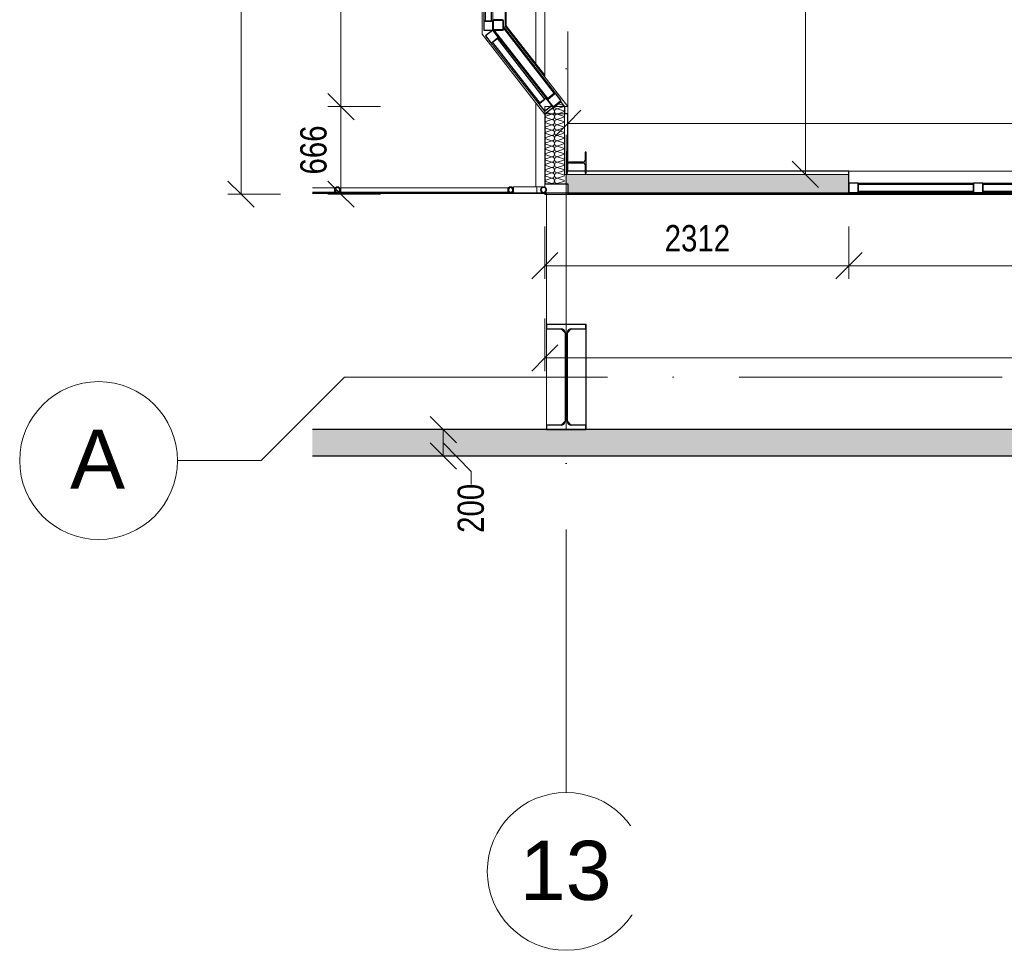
# Model space of a CAD drawing. Header units: millimetres. Extents: x 157133 to 260102, y -21587 to 34582.
# Tile 1 of 65: x 157615 to 165101, y 3392 to 10466. Entities that reach past the tile are written whole.
import ezdxf

# ---------------------------------------------------------------- set-up
doc = ezdxf.new("R2010")
doc.units = ezdxf.units.MM
for name, pattern in [('IMPORT-HP_01_CER_B', [800, 500, -100, 100, -100]), ('Osa', [2000, 1000, -500, 0, -500]), ('Čerchovaná 20mm', [3000, 2000, -500, 0, -500])]:
    doc.linetypes.add(name, pattern=pattern)
for name, color, linetype, lineweight in [('CA_IMPORTY18', 8, 'Continuous', 9), ('CA_KOTY', 3, 'Continuous', 9), ('CA_KOTY-100', 3, 'Continuous', 9), ('CA_OPLASTE18', 8, 'Continuous', 13), ('CA_OSY', 5, 'Osa', 9), ('CA_PODLAHA25', 7, 'Continuous', 13), ('CA_POHHRA25', 7, 'Continuous', 13), ('CA_REZY', 1, 'Continuous', 25), ('CA_SRAFY', 9, 'Continuous', 25), ('CA_TEXT35', 62, 'Continuous', 9)]:
    doc.layers.add(name, color=color, linetype=linetype, lineweight=lineweight)
doc.styles.add('Arial_2', font='arial.ttf', dxfattribs={"height": 450})
doc.styles.add('Arial_3', font='arial.ttf', dxfattribs={"width": 0.8, "height": 250})
doc.styles.add('Arial_4', font='arial.ttf', dxfattribs={"width": 0.8, "height": 200})
doc.dimstyles.new('HP_Přímá_-_2_5_mm_Ariel', dxfattribs={"dimscale": 304.8, "dimtxt": 255.06485, "dimasz": 0.656168, "dimexe": 0.328084, "dimexo": 0.0625, "dimgap": 0.164042, "dimtad": 1, "dimdec": 0, "dimzin": 0, "dimdsep": 46, "dimtxsty": 'Arial_3', "dimblk1": 'OBLIQUE', "dimblk2": 'OBLIQUE', "dimsah": 1, "dimcen": 0.09, "dimazin": 0, "dimtfac": 1, "dimtdec": 4, "dimtix": 1, "dimtmove": 0, "dimatfit": 3, "dimfxl": 2.296588, "dimfxlon": 1, "dimtvp": 1, "dimtfill": 1, "dimtolj": 1, "dimtzin": 0, "dimarcsym": 2})
doc.dimstyles.new('HP_Přímá_-_2_mm_Ariel_1-100', dxfattribs={"dimscale": 304.8, "dimtxt": 204.05188, "dimasz": 0.656168, "dimexe": 0.328084, "dimexo": 0.0625, "dimgap": 0.164042, "dimtad": 1, "dimdec": 0, "dimzin": 0, "dimdsep": 46, "dimtxsty": 'Arial_4', "dimblk1": 'OBLIQUE', "dimblk2": 'OBLIQUE', "dimsah": 1, "dimcen": 0.09, "dimazin": 0, "dimtfac": 1, "dimtdec": 4, "dimtix": 1, "dimtmove": 1, "dimatfit": 3, "dimfxl": 0.984252, "dimfxlon": 1, "dimtvp": 1, "dimtolj": 1, "dimtzin": 0, "dimarcsym": 2})
doc.dimstyles.new('HP_Přímá_-_2_mm_Ariel_1-100_1', dxfattribs={"dimscale": 304.8, "dimtxt": 204.05188, "dimasz": 0.656168, "dimexe": 0.328084, "dimexo": 0.0625, "dimgap": 0.164042, "dimtad": 1, "dimdec": 0, "dimzin": 0, "dimdsep": 46, "dimtxsty": 'Arial_4', "dimblk1": 'OBLIQUE', "dimblk2": 'OBLIQUE', "dimsah": 1, "dimcen": 0.09, "dimazin": 0, "dimtfac": 1, "dimtdec": 4, "dimtix": 1, "dimtmove": 0, "dimatfit": 3, "dimfxl": 0.984252, "dimfxlon": 1, "dimtvp": 1, "dimtolj": 1, "dimtzin": 0, "dimarcsym": 2})
doc.dimstyles.new('HP_Přímá_-_2_mm_Ariel_1-100_vnitřní_1', dxfattribs={"dimscale": 304.8, "dimtxt": 204.05188, "dimasz": 0.656168, "dimexe": 0, "dimexo": 0.0625, "dimgap": 0.164042, "dimtad": 1, "dimdec": 0, "dimzin": 0, "dimdsep": 46, "dimtxsty": 'Arial_4', "dimblk1": 'OBLIQUE', "dimblk2": 'OBLIQUE', "dimsah": 1, "dimcen": 0.09, "dimazin": 0, "dimtfac": 1, "dimtdec": 4, "dimtix": 1, "dimtmove": 0, "dimatfit": 3, "dimfxl": 0, "dimfxlon": 1, "dimtvp": 1, "dimtolj": 1, "dimtzin": 0, "dimarcsym": 2})

# ---------------------------------------------------------------- blocks, each defined once
blk = doc.blocks.new('Systémový panel - Panel prosklený_ 50mm-2431464-PŮDORYS _8_000 _ vestavek V7')
at = {"layer": 'CA_OPLASTE18', "lineweight": 25}
for p, q in [((447.5, 60), (-447.5, 60)), ((-447.5, 60), (-447.5, 10)), ((-447.5, 10), (447.5, 10)), ((447.5, 10), (447.5, 60))]:
    blk.add_line(p, q, dxfattribs=at)
blk = doc.blocks.new('Obdélníková příčel - 70_70mm-2431463-PŮDORYS _8_000 _ vestavek V7')
at = {"layer": 'CA_POHHRA25'}
for p, q in [((161142.8, 11351.2), (161142.8, 10456.2)), ((161212.8, 10456.2), (161212.8, 11351.2))]:
    blk.add_line(p, q, dxfattribs=at)
blk = doc.blocks.new('Obdélníková příčel - 70_70mm-2417867-PŮDORYS _8_000 _ vestavek V7')
at = {"layer": 'CA_POHHRA25', "lineweight": 25}
for p, q in [((-70, 0), (-70, -70)), ((0, 0), (-70, 0)), ((0, -70), (0, 0)), ((-70, -70), (0, -70))]:
    blk.add_line(p, q, dxfattribs=at)
blk = doc.blocks.new('Systémový panel - Panel prosklený_ 50mm-2531089-PŮDORYS _8_000 _ vestavek V7')
at = {"layer": 'CA_OPLASTE18', "lineweight": 25}
for p, q in [((292.9, 60), (-292.9, 60)), ((-292.9, 60), (-292.9, 10)), ((-292.9, 10), (292.9, 10)), ((292.9, 10), (292.9, 60))]:
    blk.add_line(p, q, dxfattribs=at)
blk = doc.blocks.new('Obdélníková příčel - 70_70mm-2531087-PŮDORYS _8_000 _ vestavek V7')
at = {"layer": 'CA_POHHRA25'}
for p, q in [((161200.7, 10287.9), (161561.4, 9826.3)), ((161616.6, 9869.4), (161255.9, 10331))]:
    blk.add_line(p, q, dxfattribs=at)
blk = doc.blocks.new('Obdélníková příčel - 70_70mm-2431587-PŮDORYS _8_000 _ vestavek V7')
at = {"layer": 'CA_POHHRA25', "lineweight": 25}
for p, q in [((-70, 0), (0, 0)), ((-70, -70), (-70, 0)), ((0, 0), (0, -70)), ((0, -70), (-70, -70))]:
    blk.add_line(p, q, dxfattribs=at)
blk = doc.blocks.new('Obdélníková příčel - 70_70mm-2431588-PŮDORYS _8_000 _ vestavek V7')
at = {"layer": 'CA_POHHRA25', "lineweight": 25}
for p, q in [((-70, 0), (-70, -70)), ((0, 0), (-70, 0)), ((0, -70), (0, 0)), ((-70, -70), (0, -70))]:
    blk.add_line(p, q, dxfattribs=at)
blk = doc.blocks.new('Systémový panel - Panel prosklený_ 50mm-2432619-PŮDORYS _8_000 _ vestavek V7')
at = {"layer": 'CA_OPLASTE18', "lineweight": 25}
for p, q in [((438.6, -10), (-438.6, -10)), ((-438.6, -10), (-438.6, -60)), ((-438.6, -60), (438.6, -60)), ((438.6, -60), (438.6, -10))]:
    blk.add_line(p, q, dxfattribs=at)
blk = doc.blocks.new('Obdélníková příčel - 70_70mm-2432617-PŮDORYS _8_000 _ vestavek V7')
at = {"layer": 'CA_POHHRA25'}
for p, q in [((163989.9, 9222.4), (164867, 9222.4)), ((164867, 9152.4), (163989.9, 9152.4))]:
    blk.add_line(p, q, dxfattribs=at)
blk = doc.blocks.new('Obdélníková příčel - 70_70mm-2423728-PŮDORYS _8_000 _ vestavek V7')
at = {"layer": 'CA_POHHRA25', "lineweight": 25}
for p, q in [((0, 70), (-70, 70)), ((-70, 70), (-70, 0)), ((0, 0), (0, 70)), ((-70, 0), (0, 0))]:
    blk.add_line(p, q, dxfattribs=at)
blk = doc.blocks.new('Obdélníková příčel - 70_70mm-2432564-PŮDORYS _8_000 _ vestavek V7')
at = {"layer": 'CA_POHHRA25', "lineweight": 25}
for p, q in [((-35, 0), (-35, 70)), ((-35, 70), (35, 70)), ((35, 0), (-35, 0)), ((35, 70), (35, 0))]:
    blk.add_line(p, q, dxfattribs=at)
blk = doc.blocks.new('ocelová kce final - 11542_003_OK-HALA_TaO-2_ET_AciS_2025-05-29_upr_dwg-2597525-PŮDORYS _8_000 _ vestavek V7')
at = {"layer": 'CA_IMPORTY18', "color": 57}
for p, q in [((161313, 12351.9), (161313, 10420.8)), ((161686, 9910.9), (161293, 10413.9)), ((161305.2, 10418.1), (161313, 10420.8)), ((161313, 10420.8), (161305.2, 10418.1)), ((161607.5, 10043.8), (161313, 10420.8)), ((161214.9, 10383.9), (161622.9, 9861.6)), ((161293, 10386.3), (161223.2, 10386.3)), ((161223.2, 10386.3), (161629.2, 9866.6)), ((161293, 10386.3), (161293, 10400.9)), ((161293, 10400.9), (161679.7, 9906)), ((161629.2, 9866.6), (161679.7, 9906)), ((160009.3, 9188.2), (159840.7, 9188.2)), ((159840.7, 9156.2), (160009.3, 9156.2)), ((159840.7, 9150), (161620, 9150)), ((159840.7, 9144), (161620, 9144)), ((160009.3, 9188.2), (160009.3, 9156.2)), ((161325.5, 9188.2), (160053.8, 9188.2)), ((160053.8, 9188.2), (160053.8, 9156.2)), ((160053.8, 9156.2), (161325.5, 9156.2)), ((161325.5, 9188.2), (161325.5, 9156.2)), ((161546.7, 9194.5), (161370, 9194.5)), ((161370, 9172.2), (161370, 9194.5)), ((161370, 9150), (161370, 9172.2)), ((161370, 9150), (161546.7, 9150)), ((161546.7, 9194.2), (161546.7, 9194.5)), ((161546.7, 9185.4), (161546.7, 9193)), ((161546.7, 9172.2), (161546.7, 9184.5)), ((161546.7, 9160), (161546.7, 9172.2)), ((161546.7, 9151.5), (161546.7, 9157.9)), ((161546.7, 9150), (161546.7, 9150.3)), ((161546.7, 9183.4), (161546.7, 9185.3)), ((161620, 9144), (161620, 9150)), ((161782.5, 9150), (161620, 9150)), ((161620, 9144), (161620, 7350)), ((161620, 8151), (161620, 9144)), ((161921, 8151), (161620, 8151)), ((161920, 8150), (161620, 8150)), ((161621.2, 8116), (161731.2, 8116)), ((161621.2, 7384), (161621.2, 8116)), ((161731.2, 8116), (161761.2, 8086)), ((161761.2, 8086), (161761.2, 7414)), ((161778.8, 8086), (161808.8, 8116)), ((161778.8, 7414), (161778.8, 8086)), ((161808.8, 8116), (161918.7, 8116)), ((161918.7, 8116), (161918.7, 7384)), ((161920, 8151), (161920, 8070)), ((161921, 7350), (161921, 8151)), ((161921, 7670), (161918.7, 7670)), ((161761.2, 7414), (161731.2, 7384)), ((161808.8, 7384), (161778.8, 7414)), ((161921, 7430), (161918.7, 7430)), ((161920, 7350), (161920, 7425)), ((161620, 7350), (159840.7, 7350)), ((161920, 7350), (161620, 7350)), ((161731.2, 7384), (161621.2, 7384)), ((161918.7, 7384), (161808.8, 7384)), ((161921, 7350), (167659, 7350))]:
    blk.add_line(p, q, dxfattribs=at)
at = {"layer": 'CA_IMPORTY18', "color": 57, "linetype": 'IMPORT-HP_01_CER_B'}
for p, q in [((161770, 7349.9), (161770, 8150)), ((161620, 7750), (161621.2, 7750)), ((161761.2, 7750), (161778.8, 7750)), ((161918.7, 7750), (161921, 7750))]:
    blk.add_line(p, q, dxfattribs=at)
at = {"layer": 'CA_IMPORTY18', "color": 57, "flags": 128}
for points in [[(161546.7, 9194.5), (161548.8, 9194.5), (161550.8, 9194.5), (161552.9, 9194.5), (161554.9, 9194.5), (161556.9, 9194.5), (161558.9, 9194.5), (161560.8, 9194.5), (161562.8, 9194.5), (161564.7, 9194.5), (161566.6, 9194.5), (161568.5, 9194.5), (161570.3, 9194.5), (161572.1, 9194.5), (161573.8, 9194.5), (161575.5, 9194.5), (161577.2, 9194.5), (161578.8, 9194.5), (161580.4, 9194.5), (161581.9, 9194.5), (161583.3, 9194.5), (161584.7, 9194.5), (161586.1, 9194.5), (161587.3, 9194.5), (161588.5, 9194.5), (161589.7, 9194.5), (161590.7, 9194.5), (161591.7, 9194.5), (161592.7, 9194.5), (161593.5, 9194.5), (161594.3, 9194.5), (161595, 9194.5), (161595.6, 9194.5), (161596.2, 9194.5), (161596.6, 9194.5), (161597, 9194.5), (161597.3, 9194.5), (161597.5, 9194.5), (161597.7, 9194.5), (161597.7, 9194.5), (161597.7, 9194.5)], [(161597.7, 9150), (161597.7, 9150), (161597.6, 9150), (161597.4, 9150), (161597.1, 9150), (161596.7, 9150), (161596.3, 9150), (161595.8, 9150), (161595.2, 9150), (161594.5, 9150), (161593.7, 9150), (161592.9, 9150), (161592, 9150), (161591, 9150), (161590, 9150), (161588.8, 9150), (161587.7, 9150), (161586.4, 9150), (161585.1, 9150), (161583.7, 9150), (161582.3, 9150), (161580.8, 9150), (161579.2, 9150), (161577.6, 9150), (161576, 9150), (161574.3, 9150), (161572.6, 9150), (161570.8, 9150), (161569, 9150), (161567.1, 9150), (161565.2, 9150), (161563.3, 9150), (161561.4, 9150), (161559.4, 9150), (161557.4, 9150), (161555.4, 9150), (161553.4, 9150), (161551.4, 9150), (161549.3, 9150), (161547.3, 9150), (161546.7, 9150)], [(161597.7, 9191.6), (161597, 9191.6), (161596.2, 9191.5), (161595.4, 9191.5), (161594.7, 9191.4), (161593.9, 9191.2), (161593.2, 9191), (161592.4, 9190.8), (161591.7, 9190.6), (161590.9, 9190.4), (161590.2, 9190.1), (161589.5, 9189.8), (161588.8, 9189.4), (161588.1, 9189), (161587.5, 9188.6), (161586.8, 9188.2), (161586.2, 9187.8), (161585.6, 9187.3), (161585, 9186.8), (161584.4, 9186.3), (161583.9, 9185.7), (161583.3, 9185.2), (161582.8, 9184.6), (161582.4, 9184), (161581.9, 9183.3), (161581.5, 9182.7), (161581.1, 9182), (161580.7, 9181.4), (161580.3, 9180.7), (161580, 9180), (161579.7, 9179.3), (161579.4, 9178.5), (161579.2, 9177.8), (161579, 9177.1), (161578.8, 9176.3), (161578.7, 9175.5), (161578.6, 9174.8), (161578.5, 9174), (161578.4, 9173.2), (161578.4, 9172.5), (161578.4, 9172.2)], [(161578.4, 9172.2), (161578.4, 9171.5), (161578.5, 9170.7), (161578.5, 9169.9), (161578.6, 9169.2), (161578.8, 9168.4), (161579, 9167.7), (161579.2, 9166.9), (161579.4, 9166.2), (161579.6, 9165.4), (161579.9, 9164.7), (161580.2, 9164), (161580.6, 9163.3), (161581, 9162.6), (161581.4, 9162), (161581.8, 9161.3), (161582.2, 9160.7), (161582.7, 9160.1), (161583.2, 9159.5), (161583.7, 9158.9), (161584.3, 9158.4), (161584.8, 9157.8), (161585.4, 9157.3), (161586, 9156.9), (161586.7, 9156.4), (161587.3, 9156), (161588, 9155.6), (161588.6, 9155.2), (161589.3, 9154.8), (161590, 9154.5), (161590.7, 9154.2), (161591.5, 9153.9), (161592.2, 9153.7), (161592.9, 9153.5), (161593.7, 9153.3), (161594.5, 9153.2), (161595.2, 9153.1), (161596, 9153), (161596.8, 9152.9), (161597.5, 9152.9), (161597.7, 9152.9)], [(161597.7, 9194.5), (161598.6, 9194.5), (161599.5, 9194.4), (161600.4, 9194.3), (161601.3, 9194.2), (161602.2, 9194.1), (161603, 9193.9), (161603.9, 9193.6), (161604.7, 9193.4), (161605.6, 9193.1), (161606.4, 9192.7), (161607.2, 9192.4), (161608, 9192), (161608.8, 9191.6), (161609.6, 9191.1), (161610.3, 9190.6), (161611, 9190.1), (161611.7, 9189.6), (161612.4, 9189), (161613.1, 9188.4), (161613.7, 9187.8), (161614.3, 9187.1), (161614.9, 9186.4), (161615.5, 9185.7), (161616, 9185), (161616.5, 9184.3), (161616.9, 9183.5), (161617.4, 9182.7), (161617.8, 9181.9), (161618.1, 9181.1), (161618.5, 9180.3), (161618.8, 9179.5), (161619.1, 9178.6), (161619.3, 9177.8), (161619.5, 9176.9), (161619.7, 9176), (161619.8, 9175.2), (161619.9, 9174.3), (161620, 9173.4), (161620, 9172.5), (161620, 9172.2)], [(161620, 9172.2), (161620, 9171.4), (161619.9, 9170.5), (161619.8, 9169.6), (161619.7, 9168.7), (161619.6, 9167.8), (161619.4, 9167), (161619.1, 9166.1), (161618.9, 9165.3), (161618.6, 9164.4), (161618.2, 9163.6), (161617.9, 9162.8), (161617.5, 9162), (161617.1, 9161.2), (161616.6, 9160.4), (161616.1, 9159.7), (161615.6, 9159), (161615.1, 9158.3), (161614.5, 9157.6), (161613.9, 9156.9), (161613.3, 9156.3), (161612.6, 9155.7), (161611.9, 9155.1), (161611.2, 9154.5), (161610.5, 9154), (161609.8, 9153.5), (161609, 9153.1), (161608.2, 9152.6), (161607.4, 9152.2), (161606.6, 9151.9), (161605.8, 9151.5), (161605, 9151.2), (161604.1, 9150.9), (161603.3, 9150.7), (161602.4, 9150.5), (161601.5, 9150.3), (161600.7, 9150.2), (161599.8, 9150.1), (161598.9, 9150), (161598, 9150), (161597.7, 9150)]]:
    blk.add_lwpolyline(points, dxfattribs=at)
at = {"layer": 'CA_IMPORTY18', "color": 57}
for radius, start, end in [(22.3, 0, 180), (22.2, 180, 360), (19.4, 0, 180), (19.3, 180, 360)]:
    blk.add_arc((161597.7, 9172.2), radius, start, end, dxfattribs=at)
at = {"layer": 'CA_REZY'}
for p, q in [((161213, 10458.3), (161213, 10394.3)), ((161217, 10394.3), (161217, 10458.3)), ((161285, 10466.3), (161221, 10466.3)), ((161221, 10462.3), (161285, 10462.3)), ((161289, 10458.3), (161289, 10394.3)), ((161293, 10394.3), (161293, 10458.3)), ((161220.6, 10386.3), (161215.9, 10382.6)), ((161215.9, 10382.6), (161259, 10327.5)), ((161263.7, 10331.2), (161220.6, 10386.3)), ((161285, 10390.3), (161221, 10390.3)), ((161221, 10386.3), (161285, 10386.3)), ((161259, 10327.5), (161263.7, 10331.2)), ((161679.7, 9906), (161629.2, 9866.6)), ((161631.7, 9863.4), (161682.1, 9902.8)), ((161687.8, 9902.1), (161727.2, 9851.7)), ((161730.3, 9854.1), (161690.9, 9904.6)), ((161627.9, 9855.3), (161667.3, 9804.9)), ((161670.4, 9807.4), (161631, 9857.8)), ((161726.5, 9846.1), (161676, 9806.7)), ((161678.5, 9803.5), (161728.9, 9842.9)), ((161779, 9460), (161770, 9460)), ((161770, 9460), (161770, 9300)), ((161779, 9398), (161779, 9460)), ((161922, 9460), (161913, 9460)), ((161913, 9460), (161913, 9398)), ((161922, 9300), (161922, 9460)), ((161779, 9300), (161779, 9362)), ((161898, 9383), (161794, 9383)), ((161794, 9377), (161898, 9377)), ((161913, 9362), (161913, 9300)), ((161770, 9300), (161779, 9300)), ((161913, 9300), (161922, 9300)), ((161920, 8150), (161620, 8150)), ((161620, 8150), (161620, 8117)), ((161620, 8117), (161731.2, 8117)), ((161761.2, 8087), (161761.2, 7413)), ((161778.8, 7413), (161778.8, 8087)), ((161808.8, 8117), (161920, 8117)), ((161920, 8117), (161920, 8150)), ((161731.2, 7383), (161620, 7383)), ((161620, 7383), (161620, 7350)), ((161620, 7350), (161920, 7350)), ((161920, 7383), (161808.8, 7383)), ((161920, 7350), (161920, 7383))]:
    blk.add_line(p, q, dxfattribs=at)
for centre, radius, start, end in [((161221, 10458.3), 8, 90, 180), ((161221, 10458.3), 4, 90, 180), ((161285, 10458.3), 8, 0, 90), ((161285, 10458.3), 4, 0, 90), ((161221, 10394.3), 8, 180, 270), ((161221, 10394.3), 4, 180, 270), ((161285, 10394.3), 8, 270, 0), ((161285, 10394.3), 4, 270, 0), ((161684.6, 9899.6), 8, 38, 128), ((161684.6, 9899.6), 4, 38, 128), ((161634.2, 9860.2), 8, 128, 218), ((161634.2, 9860.2), 4, 128, 218), ((161724, 9849.2), 4, 308, 38), ((161724, 9849.2), 8, 308, 38), ((161673.6, 9809.8), 8, 218, 308), ((161673.6, 9809.8), 4, 218, 308), ((161794, 9398), 15, 180, 270), ((161794, 9362), 15, 90, 180), ((161898, 9398), 15, 270, 0), ((161898, 9362), 15, 0, 90), ((160031.6, 9172.2), 22.2, 0, 180), ((160031.6, 9172.2), 22.2, 180, 0), ((160031.6, 9172.2), 17.2, 0, 180), ((160031.6, 9172.2), 17.2, 180, 0), ((161347.8, 9172.2), 22.2, 0, 180), ((161347.8, 9172.2), 22.2, 180, 0), ((161347.8, 9172.2), 17.2, 0, 180), ((161347.8, 9172.2), 17.2, 180, 0), ((161597.7, 9172.2), 22.2, 0, 180), ((161597.7, 9172.2), 22.2, 180, 0), ((161597.7, 9172.2), 19.4, 0, 180), ((161597.7, 9172.2), 19.3, 180, 0), ((161731.2, 8087), 30, 0, 90), ((161808.8, 8087), 30, 90, 180), ((161731.2, 7413), 30, 270, 0), ((161808.8, 7413), 30, 180, 270)]:
    blk.add_arc(centre, radius, start, end, dxfattribs=at)
blk = doc.blocks.new('ocelová kce final - ocelová kce final-2597615-PŮDORYS _8_000 _ vestavek V7')
blk.add_blockref('ocelová kce final - 11542_003_OK-HALA_TaO-2_ET_AciS_2025-05-29_upr_dwg-2597525-PŮDORYS _8_000 _ vestavek V7', (0, 0))
blk = doc.blocks.new('Osnova - Bublina osnovy 12mm-4850-PŮDORYS _8_000 _ vestavek V7')
at = {"layer": 'CA_TEXT35'}
blk.add_circle((0, 0), 6, dxfattribs=at)
blk = doc.blocks.new('DIMBLOCK1-PŮDORYS _8_000 _ vestavek V7')
at = {"layer": 'CA_KOTY-100'}
for p, q in [((160834.8, 7349.9), (160734.8, 7449.9)), ((160834.8, 7349.9), (160734.8, 7349.9)), ((160834.8, 7349.9), (160834.8, 7149.9)), ((160834.8, 7349.9), (160934.8, 7249.9)), ((160834.8, 7349.9), (161134.8, 7349.9)), ((160834.8, 7149.9), (160734.8, 7249.9)), ((161046.6, 7032.4), (160834.8, 7249.9)), ((160834.8, 7149.9), (160734.8, 7149.9)), ((160834.8, 7149.9), (160934.8, 7049.9)), ((160834.8, 7149.9), (161134.8, 7149.9)), ((161046.6, 6932.4), (161046.6, 7032.4))]:
    blk.add_line(p, q, dxfattribs=at)
at = {"layer": 'CA_KOTY-100', "color": 0, "insert": (160943.9, 6565.1), "char_height": 200, "width": 440.752, "attachment_point": 1, "rotation": 90, "line_spacing_factor": 0.941778, "style": 'Arial_4'}
blk.add_mtext('200', dxfattribs=at)
blk = doc.blocks.new('_Oblique')
at = {"color": 0, "linetype": 'ByBlock', "lineweight": -2}
blk.add_line((-0.5, -0.5), (0.5, 0.5), dxfattribs=at)
blk = doc.blocks.new('DIMBLOCK2-PŮDORYS _8_000 _ vestavek V7')
at = {"layer": 'CA_KOTY-100'}
for p, q in [((161782.5, 9677.8), (161782.5, 10377.8)), ((173757.5, 9677.8), (173757.5, 10377.8)), ((161782.5, 9677.8), (161882.5, 9777.8)), ((173757.5, 9677.8), (173857.5, 9777.8)), ((161782.5, 9677.8), (161682.5, 9577.8)), ((161782.5, 9677.8), (173757.5, 9677.8)), ((161782.5, 9677.8), (161782.5, 9577.8)), ((173757.5, 9677.8), (173657.5, 9577.8)), ((173757.5, 9677.8), (173757.5, 9577.8))]:
    blk.add_line(p, q, dxfattribs=at)
at = {"layer": 'CA_KOTY-100', "color": 0, "insert": (167387.4, 10052.3), "char_height": 250, "width": 918.233, "attachment_point": 1, "line_spacing_factor": 0.941778, "style": 'Arial_3', "bg_fill": 3, "box_fill_scale": 1.25, "bg_fill_color": 256, "bg_fill_true_color": 13158600, "bg_fill_transparency": 0}
blk.add_mtext('11975', dxfattribs=at)
blk = doc.blocks.new('DIMBLOCK23-PŮDORYS _8_000 _ vestavek V7')
at = {"layer": 'CA_KOTY-100'}
for p, q in [((163589, 12987.4), (163489, 13087.4)), ((163589, 12987.4), (163589, 9289.9)), ((163589, 12987.4), (163689, 12887.4)), ((163589, 12987.4), (163589, 12987.4)), ((163589, 12987.4), (163589, 12987.4)), ((163589, 9289.9), (163489, 9389.9)), ((163589, 9289.9), (163689, 9189.9)), ((163589, 9289.9), (163589, 9289.9)), ((163589, 9289.9), (163589, 9289.9))]:
    blk.add_line(p, q, dxfattribs=at)
at = {"layer": 'CA_KOTY-100', "color": 0, "insert": (163279.4, 10893.8), "char_height": 200, "width": 587.669, "attachment_point": 1, "rotation": 90, "line_spacing_factor": 0.941778, "style": 'Arial_4'}
blk.add_mtext('3698', dxfattribs=at)
blk = doc.blocks.new('DIMBLOCK37-PŮDORYS _8_000 _ vestavek V7')
at = {"layer": 'CA_KOTY-100'}
for p, q in [((160057.3, 9806.2), (159957.3, 9906.2)), ((160057.3, 9806.2), (159957.3, 9806.2)), ((160057.3, 9139.9), (160057.3, 9806.2)), ((160057.3, 9806.2), (160157.3, 9706.2)), ((160057.3, 9806.2), (160357.3, 9806.2)), ((160057.3, 9139.9), (159957.3, 9239.9)), ((160057.3, 9139.9), (159957.3, 9139.9)), ((160057.3, 9139.9), (160157.3, 9039.9)), ((160057.3, 9139.9), (160357.3, 9139.9))]:
    blk.add_line(p, q, dxfattribs=at)
at = {"layer": 'CA_KOTY-100', "color": 0, "insert": (159747.7, 9289.4), "char_height": 200, "width": 440.752, "attachment_point": 1, "rotation": 90, "line_spacing_factor": 0.941778, "style": 'Arial_4'}
blk.add_mtext('666', dxfattribs=at)
blk = doc.blocks.new('DIMBLOCK38-PŮDORYS _8_000 _ vestavek V7')
at = {"layer": 'CA_KOTY-100'}
for p, q in [((160057.3, 12966.2), (159957.3, 13066.2)), ((160057.3, 12966.2), (159957.3, 12966.2)), ((160057.3, 9806.2), (160057.3, 12966.2)), ((160057.3, 12966.2), (160157.3, 12866.2)), ((160057.3, 12966.2), (160357.3, 12966.2)), ((160057.3, 9806.2), (159957.3, 9906.2)), ((160057.3, 9806.2), (159957.3, 9806.2)), ((160057.3, 9806.2), (160157.3, 9706.2)), ((160057.3, 9806.2), (160357.3, 9806.2))]:
    blk.add_line(p, q, dxfattribs=at)
at = {"layer": 'CA_KOTY-100', "color": 0, "char_height": 200, "attachment_point": 1, "rotation": 90, "line_spacing_factor": 0.941778, "style": 'Arial_4'}
for s, insert, width in [('1500(900)', (160161.6, 10885.5), 1201.709), ('3160', (159747.7, 11141.3), 587.669)]:
    blk.add_mtext(s, dxfattribs=dict(at, insert=insert, width=width))
blk = doc.blocks.new('DIMBLOCK44-PŮDORYS _8_000 _ vestavek V7')
at = {"layer": 'CA_KOTY-100'}
for p, q in [((161607.5, 8595.4), (161607.5, 8895.4)), ((163919.9, 8595.4), (163919.9, 8895.4)), ((161607.5, 8595.4), (161707.5, 8695.4)), ((163919.9, 8595.4), (164019.9, 8695.4)), ((161607.5, 8595.4), (161507.5, 8495.4)), ((161607.5, 8595.4), (163919.9, 8595.4)), ((161607.5, 8595.4), (161607.5, 8495.4)), ((163919.9, 8595.4), (163819.9, 8495.4)), ((163919.9, 8595.4), (163919.9, 8495.4))]:
    blk.add_line(p, q, dxfattribs=at)
at = {"layer": 'CA_KOTY-100', "color": 0, "insert": (162518.8, 8905.1), "char_height": 200, "width": 587.669, "attachment_point": 1, "line_spacing_factor": 0.941778, "style": 'Arial_4'}
blk.add_mtext('2312', dxfattribs=at)
blk = doc.blocks.new('DIMBLOCK45-PŮDORYS _8_000 _ vestavek V7')
at = {"layer": 'CA_KOTY-100'}
for p, q in [((163919.9, 8595.4), (163919.9, 8895.4)), ((170619.9, 8595.4), (170619.9, 8895.4)), ((163919.9, 8595.4), (164019.9, 8695.4)), ((170619.9, 8595.4), (170719.9, 8695.4)), ((163919.9, 8595.4), (163819.9, 8495.4)), ((163919.9, 8595.4), (170619.9, 8595.4)), ((163919.9, 8595.4), (163919.9, 8495.4)), ((170619.9, 8595.4), (170519.9, 8495.4)), ((170619.9, 8595.4), (170619.9, 8495.4))]:
    blk.add_line(p, q, dxfattribs=at)
at = {"layer": 'CA_KOTY-100', "color": 0, "char_height": 200, "attachment_point": 1, "line_spacing_factor": 0.941778, "style": 'Arial_4'}
for s, insert, width in [('6700', (167025, 8905.1), 587.669), ('1500(900)', (166769.2, 8491.2), 1201.709)]:
    blk.add_mtext(s, dxfattribs=dict(at, insert=insert, width=width))
blk = doc.blocks.new('DIMBLOCK47-PŮDORYS _8_000 _ vestavek V7')
at = {"layer": 'CA_KOTY-100'}
for p, q in [((161607.5, 7895.3), (161607.5, 8195.3)), ((173932.5, 7895.3), (173932.5, 8195.3)), ((161607.5, 7895.3), (161707.5, 7995.3)), ((173932.5, 7895.3), (174032.5, 7995.3)), ((161607.5, 7895.3), (161507.5, 7795.3)), ((161607.5, 7895.3), (173932.5, 7895.3)), ((161607.5, 7895.3), (161607.5, 7795.3)), ((173932.5, 7895.3), (173832.5, 7795.3)), ((173932.5, 7895.3), (173932.5, 7795.3))]:
    blk.add_line(p, q, dxfattribs=at)
at = {"layer": 'CA_KOTY-100', "color": 0, "insert": (167463.9, 8204.9), "char_height": 200, "width": 734.587, "attachment_point": 1, "line_spacing_factor": 0.941778, "style": 'Arial_4'}
blk.add_mtext('12325', dxfattribs=at)
blk = doc.blocks.new('DIMBLOCK48-PŮDORYS _8_000 _ vestavek V7')
at = {"layer": 'CA_KOTY-100'}
for p, q in [((159297.7, 28782.5), (159197.7, 28882.5)), ((159297.7, 28782.5), (159197.7, 28782.5)), ((159297.7, 9139.9), (159297.7, 28782.5)), ((159297.7, 28782.5), (159397.7, 28682.5)), ((159297.7, 28782.5), (159597.7, 28782.5)), ((159297.7, 9139.9), (159197.7, 9239.9)), ((159297.7, 9139.9), (159197.7, 9139.9)), ((159297.7, 9139.9), (159397.7, 9039.9)), ((159297.7, 9139.9), (159597.7, 9139.9))]:
    blk.add_line(p, q, dxfattribs=at)
at = {"layer": 'CA_KOTY-100', "color": 0, "insert": (158988.1, 18655.1), "char_height": 200, "width": 734.587, "attachment_point": 1, "rotation": 90, "line_spacing_factor": 0.941778, "style": 'Arial_4'}
blk.add_mtext('19643', dxfattribs=at)

msp = doc.modelspace()

# ---------------------------------------------------------------- hatches: boundary and pattern name
at = {"layer": 'CA_SRAFY', "lineweight": 9}
h = msp.add_hatch(dxfattribs=at)
h.set_pattern_fill('FP_4', color=256, angle=-198.43, style=0, pattern_type=2)
h.set_pattern_definition([(251.57, (161777.42, 9490.032), (0.0032, -40.64254), [6.096, -283.058, 32.106, 0]), (108.43, (161777.42, 9479.872), (-0.0032, -40.64254), [6.096, -283.058, 31.648, 0]), (198.43, (161777.42, 9490.032), (101.6086, 20.31297), [96.368, -224.892]), (161.57, (161777.42, 9479.872), (-101.6086, 20.31297), [96.368, -224.892])])
h.paths.add_polyline_path([(161688.7, 9218.6), (161757.5, 9218.6), (161757.5, 9802.9), (161725.7, 9843.6), (161607.5, 9751.3), (161607.5, 9218.6), (161627.1, 9218.6)])
h = msp.add_hatch(dxfattribs=at)
h.set_pattern_fill('FP_9', color=256, angle=-198.43, style=0, pattern_type=2)
h.set_pattern_definition([(341.57, (167764.9, 9309.804), (40.64254, 0.003194), [6.096, -283.058, 32.106, 0]), (198.43, (167775.059, 9309.804), (40.64254, -0.003194), [6.096, -283.058, 31.648, 0]), (288.43, (167764.9, 9309.804), (-20.31297, 101.608582), [96.368, -224.892]), (251.57, (167775.059, 9309.804), (-20.31297, -101.608582), [96.368, -224.892])])
h.paths.add_polyline_path([(170929, 9139.9), (173782.5, 9139.9), (173782.5, 9289.9), (170619.9, 9289.9), (170619.9, 9139.9), (170682.6, 9139.9)])
h.paths.add_polyline_path([(161811.9, 9139.9), (163919.9, 9139.9), (163919.9, 9289.9), (161757.5, 9289.9), (161757.5, 9218.6), (161782.5, 9218.6), (161782.5, 9139.9)])
h = msp.add_hatch(dxfattribs=at)
h.set_pattern_fill('FP_1', color=256, angle=66.422, style=0, pattern_type=2)
h.set_pattern_definition([(66.422, (123262.17, 7154.73), (-4.6e-05, 97.175588), [16.779, -8.852, 44.162, -8.852, -27.382]), (66.422, (123262.17, 7154.73), (-4.6e-05, 97.175588), [-78.645, 16.779, -10.603]), (113.578, (123236.724, 7154.73), (-42.410543, -0.000105), [16.779, -8.852, 44.162, -8.852, -27.382]), (113.578, (123236.724, 7154.73), (-42.410543, -0.000105), [-78.645, 16.779, -10.603]), (360, (123236.72, 7154.73), (2e-12, 97.175), [25.446, -16.964]), (360, (123257.93, 7242.19), (2e-12, 97.175), [25.446, -16.964]), (90, (123230.01, 7170.11), (-42.411, 1e-12), [8.112, -89.063]), (90, (123251.217, 7218.697), (-42.411, 1e-12), [8.112, -89.063]), (90, (123268.88, 7170.11), (-42.411, 1e-12), [8.112, -89.063]), (90, (123290.087, 7218.697), (-42.411, 1e-12), [8.112, -89.063])])
h.paths.add_polyline_path([(174871.5, 7149.9), (175610.7, 7149.9), (175610.7, 7349.9), (159840.7, 7349.9), (159840.7, 7149.9), (174748.3, 7149.9)])

# ---------------------------------------------------------------- linework, layer by layer
at = {"layer": 'CA_OSY', "linetype": 'Čerchovaná 20mm'}
for p, q in [((161770, 4591.5), (161770, 33382.5)), ((160084.6, 7749.9), (178168.3, 7749.9))]:
    msp.add_line(p, q, dxfattribs=at)
at = {"layer": 'CA_OSY', "linetype": 'Continuous'}
for p, q in [((160084.6, 7749.9), (159449.6, 7114.9)), ((159449.6, 7114.9), (158814.6, 7114.9))]:
    msp.add_line(p, q, dxfattribs=at)
at = {"layer": 'CA_PODLAHA25'}
for p, q in [((161607.5, 12742.2), (161607.5, 10030.2)), ((161607.5, 9218.6), (161607.5, 9192)), ((161607.5, 9189.1), (161607.5, 9187.4)), ((161607.5, 9157.1), (161607.5, 9155.4)), ((161607.5, 9152.5), (161607.5, 9150)), ((161607.5, 9144), (161607.5, 9137.4)), ((161607.5, 9137.4), (173920, 9137.4)), ((161620, 7559.9), (161621.3, 7559.9)), ((161761.3, 7559.9), (161778.8, 7559.9))]:
    msp.add_line(p, q, dxfattribs=at)
at = {"layer": 'CA_POHHRA25'}
for p, q in [((161540, 10116.6), (161540, 12655.8)), ((161130.3, 10356.8), (161130.3, 12313.9)), ((161305.3, 12313.9), (161305.3, 10417)), ((161305.3, 10417), (161782.5, 9806.2)), ((161607.5, 9745.9), (161130.3, 10356.8)), ((161540, 9193.3), (161540, 9832.3)), ((161607.5, 9751.3), (161607.5, 9806.2)), ((161782.5, 9806.2), (161607.5, 9806.2)), ((161757.5, 9751.3), (161607.5, 9751.3)), ((161757.5, 9751.3), (161757.5, 9289.9)), ((161782.5, 9806.2), (161782.5, 9751.3)), ((161757.5, 9289.9), (163919.9, 9289.9)), ((163919.9, 9314.9), (170619.9, 9314.9)), ((161540, 9150), (161540, 9151.2)), ((170619.9, 9139.9), (163919.9, 9139.9)), ((161920, 7425), (161920, 7430))]:
    msp.add_line(p, q, dxfattribs=at)
at = {"layer": 'CA_REZY'}
for p, q in [((161607.5, 9751.3), (161725.7, 9843.6)), ((161725.7, 9843.6), (161757.5, 9802.9)), ((161607.5, 9751.3), (161607.5, 9218.6)), ((161757.5, 9802.9), (161757.5, 9751.3)), ((161782.5, 9751.3), (161757.5, 9751.3)), ((161782.5, 9314.9), (161782.5, 9751.3)), ((163919.9, 9314.9), (161782.5, 9314.9)), ((163919.9, 9139.9), (163919.9, 9314.9)), ((161607.5, 9218.6), (161782.5, 9218.6)), ((161782.5, 9218.6), (161782.5, 9139.9)), ((161619, 9150), (174099, 9150)), ((161782.5, 9139.9), (163919.9, 9139.9)), ((175610.7, 7349.9), (159840.7, 7349.9)), ((159840.7, 7149.9), (175610.7, 7149.9))]:
    msp.add_line(p, q, dxfattribs=at)

# ---------------------------------------------------------------- block references
at = {"layer": 'CA_IMPORTY18', "color": 57}
msp.add_blockref('ocelová kce final - ocelová kce final-2597615-PŮDORYS _8_000 _ vestavek V7', (0, 0), dxfattribs=at)
at = {"layer": 'CA_OPLASTE18'}
for name, p, rotation in [('Systémový panel - Panel prosklený_ 50mm-2431464-PŮDORYS _8_000 _ vestavek V7', (161212.8, 10903.7), 90), ('Systémový panel - Panel prosklený_ 50mm-2531089-PŮDORYS _8_000 _ vestavek V7', (161436.2, 10100.2), 128.0000000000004)]:
    msp.add_blockref(name, p, dxfattribs=dict(at, rotation=rotation))
for p in [(164428.5, 9222.4), (165375.6, 9222.4)]:
    msp.add_blockref('Systémový panel - Panel prosklený_ 50mm-2432619-PŮDORYS _8_000 _ vestavek V7', p, dxfattribs=at)
at = {"layer": 'CA_POHHRA25'}
for name, p in [('Obdélníková příčel - 70_70mm-2431463-PŮDORYS _8_000 _ vestavek V7', (0, 0)), ('Obdélníková příčel - 70_70mm-2531087-PŮDORYS _8_000 _ vestavek V7', (0, 0)), ('Obdélníková příčel - 70_70mm-2432617-PŮDORYS _8_000 _ vestavek V7', (0, 0)), ('Obdélníková příčel - 70_70mm-2432617-PŮDORYS _8_000 _ vestavek V7', (947.1, 0))]:
    msp.add_blockref(name, p, dxfattribs=at)
for name, p, rotation in [('Obdélníková příčel - 70_70mm-2417867-PŮDORYS _8_000 _ vestavek V7', (161212.8, 10386.2), 270), ('Obdélníková příčel - 70_70mm-2431588-PŮDORYS _8_000 _ vestavek V7', (161659.7, 9814.2), 308.0000000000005), ('Obdélníková příčel - 70_70mm-2423728-PŮDORYS _8_000 _ vestavek V7', (163919.9, 9222.4), 180)]:
    msp.add_blockref(name, p, dxfattribs=dict(at, rotation=rotation))
at = {"layer": 'CA_POHHRA25', "extrusion": (0, 0, -1)}
for name, p, rotation in [('Obdélníková příčel - 70_70mm-2431587-PŮDORYS _8_000 _ vestavek V7', (-161212.8, 10386.2), 51.99999999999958), ('Obdélníková příčel - 70_70mm-2432564-PŮDORYS _8_000 _ vestavek V7', (-164902, 9222.4), 180)]:
    msp.add_blockref(name, p, dxfattribs=dict(at, rotation=rotation))
at = {"layer": 'CA_TEXT35', "xscale": 99.99999999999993, "yscale": 99.99999999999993, "zscale": 99.99999999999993, "rotation": 269.9999999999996}
msp.add_blockref('Osnova - Bublina osnovy 12mm-4850-PŮDORYS _8_000 _ vestavek V7', (158214.6, 7114.9), dxfattribs=at)
at = {"layer": 'CA_TEXT35', "xscale": 99.99999999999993, "yscale": 99.99999999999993, "zscale": 99.99999999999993}
msp.add_blockref('Osnova - Bublina osnovy 12mm-4850-PŮDORYS _8_000 _ vestavek V7', (161770, 3991.5), dxfattribs=at)

# ---------------------------------------------------------------- dimensions: what is measured, and where the dimension line sits
at = {"layer": 'CA_KOTY'}
for base, p1, p2, override, picture, middle in [((159297.7, 28782.5), (159597.7, 9139.9), (159597.7, 28782.5), {"dimpost": '<>', "dimfxl": 19642.616223}, 'DIMBLOCK48-PŮDORYS _8_000 _ vestavek V7', (159145.5, 18961.2)), ((160057.3, 9806.2), (160357.3, 9139.9), (160357.3, 9806.2), {"dimpost": '<>', "dimfxl": 666.319637}, 'DIMBLOCK37-PŮDORYS _8_000 _ vestavek V7', (159905.2, 9473))]:
    dim = msp.add_linear_dim(base=base, p1=p1, p2=p2, angle=90, dimstyle='HP_Přímá_-_2_mm_Ariel_1-100_1', override=override, dxfattribs=at)
    dim.commit()
    dim.dimension.update_dxf_attribs({"geometry": picture, "text_midpoint": middle})
dim = msp.add_linear_dim(base=(160057.3, 12966.2), p1=(160357.3, 9806.2), p2=(160357.3, 12966.2), angle=90, text='<>\\X1500(900)', dimstyle='HP_Přímá_-_2_mm_Ariel_1-100_1', override={"dimpost": '<>', "dimfxl": 3159.984374}, dxfattribs=at)
dim.commit()
dim.dimension.update_dxf_attribs({"geometry": 'DIMBLOCK38-PŮDORYS _8_000 _ vestavek V7', "text_midpoint": (160057.3, 11386.2)})
for base, p1, p2, override, picture, middle in [((163919.9, 8595.4), (161607.5, 8895.4), (163919.9, 8895.4), {"dimpost": '<>', "dimfxl": 2312.384516}, 'DIMBLOCK44-PŮDORYS _8_000 _ vestavek V7', (162763.7, 8747.6)), ((173932.5, 7895.3), (161607.5, 8195.3), (173932.5, 8195.3), {"dimpost": '<>', "dimfxl": 12324.959596}, 'DIMBLOCK47-PŮDORYS _8_000 _ vestavek V7', (167770, 8047.5))]:
    dim = msp.add_linear_dim(base=base, p1=p1, p2=p2, dimstyle='HP_Přímá_-_2_mm_Ariel_1-100_1', override=override, dxfattribs=at)
    dim.commit()
    dim.dimension.update_dxf_attribs({"geometry": picture, "text_midpoint": middle})
dim = msp.add_linear_dim(base=(170619.9, 8595.4), p1=(163919.9, 8895.4), p2=(170619.9, 8895.4), text='<>\\X1500(900)', dimstyle='HP_Přímá_-_2_mm_Ariel_1-100_1', override={"dimpost": '<>', "dimfxl": 6700}, dxfattribs=at)
dim.commit()
dim.dimension.update_dxf_attribs({"geometry": 'DIMBLOCK45-PŮDORYS _8_000 _ vestavek V7', "text_midpoint": (167269.9, 8595.4)})
dim = msp.add_linear_dim(base=(160834.8, 7149.9), p1=(161134.8, 7349.9), p2=(161134.8, 7149.9), angle=90, dimstyle='HP_Přímá_-_2_mm_Ariel_1-100', override={"dimpost": '<>', "dimfxl": 200}, dxfattribs=at)
dim.commit()
dim.dimension.update_dxf_attribs({"geometry": 'DIMBLOCK1-PŮDORYS _8_000 _ vestavek V7', "text_midpoint": (161077.2, 6785.5), "dimtype": 160, "text_rotation": 90})

# ---------------------------------------------------------------- next in the draw order: texts
at = {"layer": 'CA_TEXT35', "char_height": 450, "attachment_point": 1, "style": 'Arial_2', "bg_fill": 3, "box_fill_scale": 1.25, "bg_fill_color": 256, "bg_fill_true_color": 13158600, "bg_fill_transparency": 0}
for s, insert, width in [('\\fArial|b0|i0|c238|p34|;A', (157997, 7350.1), 513.08), ('13', (161415.9, 4224.1), 849.789)]:
    msp.add_mtext(s, dxfattribs=dict(at, insert=insert, width=width))

# ---------------------------------------------------------------- next in the draw order: dimensions: what is measured, and where the dimension line sits
at = {"layer": 'CA_KOTY'}
dim = msp.add_linear_dim(base=(173757.5, 9677.8), p1=(161782.5, 10377.8), p2=(173757.5, 10377.8), dimstyle='HP_Přímá_-_2_5_mm_Ariel', override={"dimpost": '<>', "dimfxl": 11974.959596}, dxfattribs=at)
dim.commit()
dim.dimension.update_dxf_attribs({"geometry": 'DIMBLOCK2-PŮDORYS _8_000 _ vestavek V7', "text_midpoint": (167770, 9855.4)})

# ---------------------------------------------------------------- next in the draw order: dimensions: what is measured, and where the dimension line sits
dim = msp.add_linear_dim(base=(163589.0291489, 9289.883777), p1=(163589.0291489, 12987.383777), p2=(163589.0291489, 9289.883777), angle=90, dimstyle='HP_Přímá_-_2_mm_Ariel_1-100_vnitřní_1', override={"dimpost": '<>', "dimfxl": 3697.5}, dxfattribs=at)
dim.commit()
dim.dimension.update_dxf_attribs({"geometry": 'DIMBLOCK23-PŮDORYS _8_000 _ vestavek V7', "text_midpoint": (163436.8463379, 11138.633777)})

doc.saveas('drawing.dxf')
